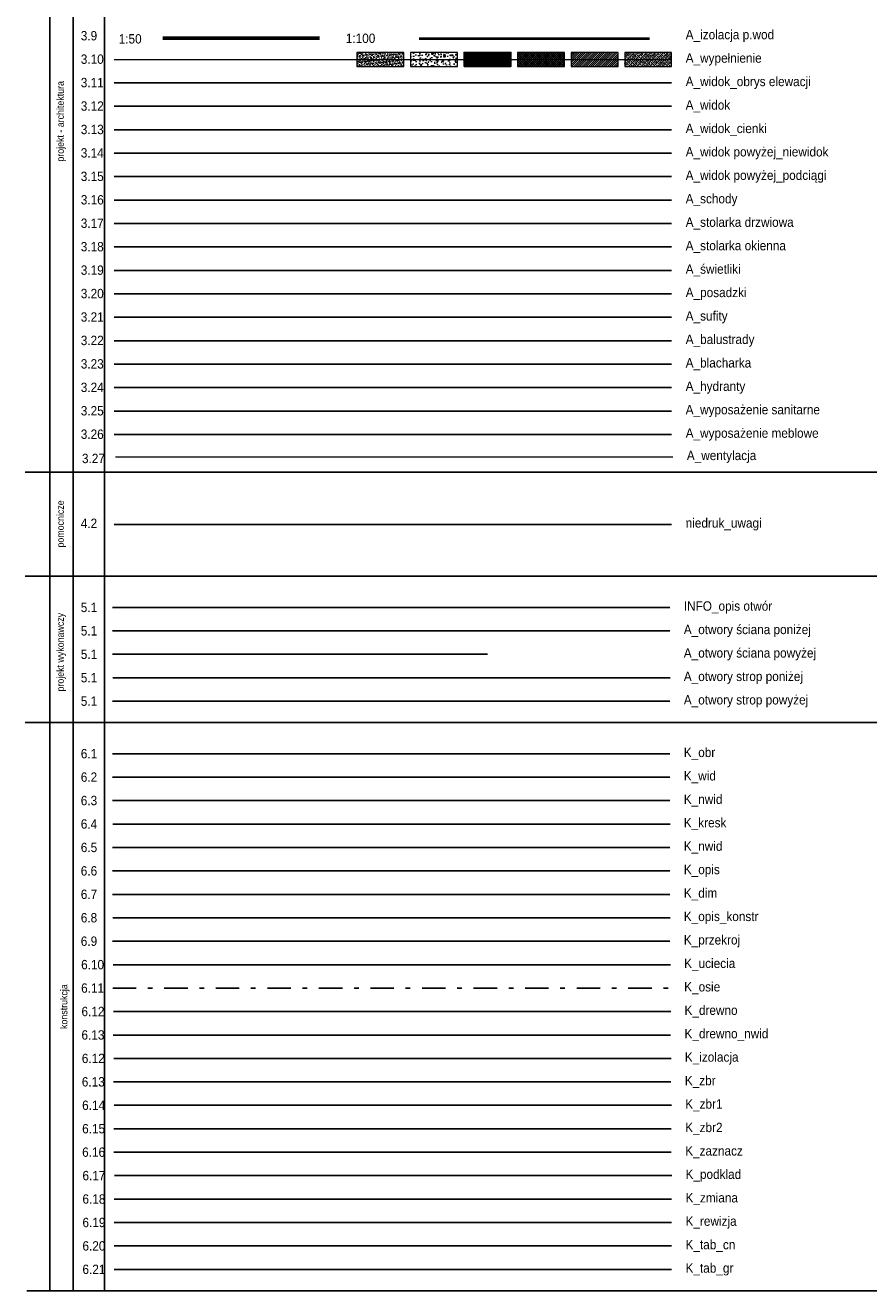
# Model space of a CAD drawing. Header units: metres. Extents: x 6502846 to 6512378, y 5892705 to 5896166.
# Tile 6 of 73: x 6503754 to 6503772, y 5894662 to 5894689. Entities that reach past the tile are written whole.
import ezdxf

# ---------------------------------------------------------------- set-up
doc = ezdxf.new("R2010")
doc.units = ezdxf.units.M
doc.header["$MEASUREMENT"] = 0
for name, pattern in [('ACAD_ISO03W100', [30, 12, -18]), ('DASHDOT', [1, 0.5, -0.25, 0, -0.25]), ('DIVIDE', [1.25, 0.5, -0.25, 0, -0.25, 0, -0.25]), ('HIDDEN', [0.375, 0.25, -0.125]), ('IZOL_PW-50', [16, 8, -8]), ('JIS_02_2.0', [3, 2, -1])]:
    doc.linetypes.add(name, pattern=pattern)
doc.layers.get('0').update_dxf_attribs({"color": 2})
for name, color, linetype in [('A_balustrady', 164, 'Continuous'), ('A_blacharka', 159, 'Continuous'), ('A_hydranty', 20, 'Continuous'), ('A_izol_pwod', 120, 'IZOL_PW-50'), ('A_izol_term', 190, 'Continuous'), ('A_otwory strop_powyżej', 230, 'ACAD_ISO03W100'), ('A_otwory_sciana poniżej', 225, 'Continuous'), ('A_otwory_sciana powyżej', 241, 'IZOL_PW-50'), ('A_otwory_strop', 51, 'Continuous'), ('A_posadzki', 41, 'Continuous'), ('A_schody', 61, 'Continuous'), ('A_stolarka drzwiowa', 74, 'Continuous'), ('A_stolarka okienna', 140, 'Continuous'), ('A_stolarka świetliki', 144, 'Continuous'), ('A_sufity', 214, 'Continuous'), ('A_widok', 134, 'Continuous'), ('A_widok cienki', 229, 'Continuous'), ('A_widok powyżej_nieiwdok', 9, 'JIS_02_2.0'), ('A_widok powyżej_podciągi', 77, 'ACAD_ISO03W100'), ('A_widok_obrys elewacji', 130, 'Continuous'), ('A_wyposażenie_meble', 17, 'Continuous'), ('A_wyposażenie_sanitarne', 131, 'Continuous'), ('INFO_otwory_opisy', 132, 'Continuous'), ('K_dim', 51, 'Continuous'), ('K_drewno', 44, 'Continuous'), ('K_drewno_nwid', 44, 'HIDDEN'), ('K_izolacja', 4, 'HIDDEN'), ('K_kresk', 8, 'Continuous'), ('K_kresk_nwid', 8, 'HIDDEN'), ('K_nwid', 4, 'HIDDEN'), ('K_obr', 7, 'Continuous'), ('K_opis', 5, 'Continuous'), ('K_opis_konstr', 26, 'Continuous'), ('K_osie', 1, 'DASHDOT'), ('K_podkład', 252, 'Continuous'), ('K_przekroj', 6, 'Continuous'), ('K_rewizja', 10, 'Continuous'), ('K_tab_cn', 8, 'Continuous'), ('K_tab_gr', 250, 'Continuous'), ('K_uciecia', 21, 'DIVIDE'), ('K_wid', 3, 'Continuous'), ('K_zbr', 11, 'Continuous'), ('K_zbr1', 104, 'Continuous'), ('K_zbr2', 160, 'Continuous')]:
    doc.layers.add(name, color=color, linetype=linetype)
doc.layers.add('A_wentylacja', color=216, linetype='Continuous', lineweight=9)
doc.layers.add('A_wypełnienie', color=253, linetype='Continuous', lineweight=0)
for name, color, linetype, plot in [('K_zaznacz', 212, 'Continuous', False), ('K_zmiana', 30, 'Continuous', False), ('niedruk_uwagi', 60, 'Continuous', False)]:
    doc.layers.add(name, color=color, linetype=linetype, plot=plot)
doc.styles.add('ARCHENIKA_100_opisy', font='arial.ttf', dxfattribs={"width": 0.9, "height": 20})

# ---------------------------------------------------------------- blocks, each defined once
blk = doc.blocks.new('*U431')
at = {"layer": 'A_izol_pwod', "const_width": 2}
blk.add_lwpolyline([(-271.6, 1), (220.2, 1)], dxfattribs=at)
at = {"layer": 'A_izol_pwod', "linetype": 'Continuous'}
for points in [[(-271.6, 2), (220.2, 2)], [(-271.6, 0), (220.2, 0)]]:
    blk.add_lwpolyline(points, dxfattribs=at)
blk = doc.blocks.new('*U446')
at = {"layer": 'A_izol_pwod', "const_width": 2}
blk.add_lwpolyline([(-52.2, 1), (115, 1)], dxfattribs=at)
at = {"layer": 'A_izol_pwod', "linetype": 'Continuous'}
for points in [[(-52.2, 2), (115, 2)], [(-52.2, 0), (115, 0)]]:
    blk.add_lwpolyline(points, dxfattribs=at)

msp = doc.modelspace()

# ---------------------------------------------------------------- hatches: boundary and pattern name
at = {"layer": 'A_izol_term'}
h = msp.add_hatch(dxfattribs=at)
h.set_pattern_fill('HONEY', color=256, scale=0.005)
h.set_pattern_definition([(0, (6503739.090858, 5894665.395082), (0.0238125, 0.013748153), [0.015875, -0.03175]), (120, (6503739.090858, 5894665.395082), (-0.0238125, 0.0137481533), [0.015875, -0.03175]), (60, (6503739.090858, 5894665.395082), (5e-11, 0.0274963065), [-0.03175, 0.015875])])
h.paths.add_polyline_path([(6503763.431, 5894687.763), (6503764.431, 5894687.763), (6503764.431, 5894688.063), (6503763.431, 5894688.063)])
at = {"layer": 'A_wypełnienie'}
h = msp.add_hatch(dxfattribs=at)
h.set_pattern_fill('AR-SAND', color=256, scale=0.001)
h.set_pattern_definition([(37.5, (6503737.948338, 5894665.39508), (-0.00160003, 0.048941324), [0, -0.038608, 0, -0.04318, 0, -0.041275]), (7.5, (6503737.94834, 5894665.39508), (0.04495233, 0.07168251), [0, -0.020828, 0, -0.034798, 0, -0.013335]), (327.5, (6503737.917096, 5894665.39508), (0.079099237, 0.00014372), [0, -0.0127, 0, -0.04572, 0, -0.05969]), (317.5, (6503737.917096, 5894665.39508), (0.07635565, 0.02229293), [0, -0.00635, 0, -0.029972, 0, -0.03429])])
h.paths.add_polyline_path([(6503761.146, 5894687.763), (6503762.146, 5894687.763), (6503762.146, 5894688.063), (6503761.146, 5894688.063)])
h = msp.add_hatch(dxfattribs=at)
h.set_pattern_fill('AR-CONC', color=256, scale=0.001)
h.set_pattern_definition([(50, (6503737.94834, 5894665.39508), (0.1821847, -0.0159391), [0.01905, -0.20955]), (355, (6503737.94834, 5894665.39508), (-0.0352434, 0.1910568), [0.01524, -0.1676406]), (100.45144, (6503737.96352, 5894665.39375), (0.14694125, 0.17511775), [0.01619, -0.1780902]), (46.1842, (6503737.94834, 5894665.44588), (0.271079, -0.0420423), [0.028575, -0.314325]), (96.6356, (6503737.97093, 5894665.44238), (0.2374041, 0.2474261), [0.024285, -0.2671356]), (351.18415, (6503737.94834, 5894665.44588), (0.2374041, 0.2474261), [0.02286, -0.2514597]), (21, (6503737.97374, 5894665.43318), (0.1516144, -0.1022652), [0.01905, -0.20955]), (326, (6503737.97374, 5894665.43318), (0.061802, 0.184188), [0.01524, -0.16764]), (71.45144, (6503737.98637, 5894665.42466), (0.2134164, 0.0819228), [0.01619, -0.1780899]), (37.5, (6503737.94834, 5894665.39508), (0.0030886, 0.08455504), [0, -0.165608, 0, -0.17018, 0, -0.168275]), (7.5, (6503737.94834, 5894665.39508), (0.06681966, 0.10018057), [0, -0.097028, 0, -0.161798, 0, -0.064135]), (327.5, (6503737.891696, 5894665.39508), (0.1355906, -0.00572874), [0, -0.0635, 0, -0.19812, 0, -0.26289]), (317.5, (6503737.8663, 5894665.39508), (0.1481292, 0.0254265), [0, -0.08255, 0, -0.131572, 0, -0.18669])])
h.paths.add_polyline_path([(6503762.288, 5894687.763), (6503763.288, 5894687.763), (6503763.288, 5894688.063), (6503762.288, 5894688.063)])
h = msp.add_hatch(dxfattribs=at)
h.set_pattern_fill('ANSI37', color=256, scale=0.01)
h.set_pattern_definition([(45, (6503739.090858, 5894665.395082), (-0.02245064, 0.02245064), []), (135, (6503739.090858, 5894665.395082), (-0.02245064, -0.02245064), [])])
h.paths.add_polyline_path([(6503764.573, 5894687.763), (6503765.573, 5894687.763), (6503765.573, 5894688.063), (6503764.573, 5894688.063)])
h = msp.add_hatch(dxfattribs=at)
h.set_pattern_fill('ANSI31', color=256, scale=0.01)
h.set_pattern_definition([(45, (6503739.090858, 5894665.395082), (-0.02245064, 0.02245064), [])])
h.paths.add_polyline_path([(6503765.716, 5894687.763), (6503766.716, 5894687.763), (6503766.716, 5894688.063), (6503765.716, 5894688.063)])
h = msp.add_hatch(dxfattribs=at)
h.set_pattern_fill('ANSI33', color=256, scale=0.01)
h.set_pattern_definition([(45, (6503739.09086, 5894665.39508), (-0.04490128, 0.04490128), []), (45, (6503739.13576, 5894665.39508), (-0.04490128, 0.04490128), [0.03175, -0.015875])])
h.paths.add_polyline_path([(6503766.859, 5894687.763), (6503767.859, 5894687.763), (6503767.859, 5894688.063), (6503766.859, 5894688.063)])

# ---------------------------------------------------------------- linework, layer by layer
for points in [[(6503754.59, 5894716.048), (6503754.59, 5894661.65)], [(6503755.093, 5894716.048), (6503755.093, 5894661.65)], [(6503755.762, 5894716.048), (6503755.762, 5894661.65)], [(6503754.069, 5894679.108), (6503787.769, 5894679.108)], [(6503754.069, 5894676.889), (6503787.769, 5894676.889)], [(6503754.069, 5894673.77), (6503787.769, 5894673.77)], [(6503754.105, 5894661.65), (6503787.805, 5894661.65)]]:
    msp.add_lwpolyline(points)
at = {"layer": 'A_balustrady'}
msp.add_line((6503755.966, 5894681.913), (6503767.859, 5894681.913), dxfattribs=at)
at = {"layer": 'A_blacharka'}
msp.add_line((6503755.966, 5894681.413), (6503767.859, 5894681.413), dxfattribs=at)
at = {"layer": 'A_hydranty'}
msp.add_line((6503755.966, 5894680.913), (6503767.859, 5894680.913), dxfattribs=at)
at = {"layer": 'A_izol_term'}
msp.add_lwpolyline([(6503763.431, 5894687.763), (6503764.431, 5894687.763), (6503764.431, 5894688.063), (6503763.431, 5894688.063)], close=True, dxfattribs=at)
at = {"layer": 'A_otwory strop_powyżej'}
msp.add_line((6503755.927, 5894674.224), (6503767.819, 5894674.224), dxfattribs=at)
at = {"layer": 'A_otwory_sciana poniżej'}
msp.add_line((6503755.927, 5894675.724), (6503767.819, 5894675.724), dxfattribs=at)
at = {"layer": 'A_otwory_sciana powyżej'}
msp.add_line((6503755.927, 5894675.224), (6503767.819, 5894675.224), dxfattribs=at)
at = {"layer": 'A_otwory_strop'}
msp.add_line((6503755.934, 5894674.724), (6503767.827, 5894674.724), dxfattribs=at)
at = {"layer": 'A_posadzki'}
msp.add_line((6503755.966, 5894682.913), (6503767.859, 5894682.913), dxfattribs=at)
at = {"layer": 'A_schody'}
msp.add_line((6503755.966, 5894684.913), (6503767.859, 5894684.913), dxfattribs=at)
at = {"layer": 'A_stolarka drzwiowa'}
msp.add_line((6503755.966, 5894684.413), (6503767.859, 5894684.413), dxfattribs=at)
at = {"layer": 'A_stolarka okienna'}
msp.add_line((6503755.966, 5894683.913), (6503767.859, 5894683.913), dxfattribs=at)
at = {"layer": 'A_stolarka świetliki'}
msp.add_line((6503755.966, 5894683.413), (6503767.859, 5894683.413), dxfattribs=at)
at = {"layer": 'A_sufity'}
msp.add_line((6503755.966, 5894682.413), (6503767.859, 5894682.413), dxfattribs=at)
at = {"layer": 'A_wentylacja'}
msp.add_line((6503755.992, 5894679.437), (6503767.884, 5894679.437), dxfattribs=at)
at = {"layer": 'A_widok'}
msp.add_line((6503755.966, 5894686.913), (6503767.859, 5894686.913), dxfattribs=at)
at = {"layer": 'A_widok cienki'}
msp.add_line((6503755.966, 5894686.413), (6503767.859, 5894686.413), dxfattribs=at)
at = {"layer": 'A_widok powyżej_nieiwdok', "linetype": 'JIS_02_2.0', "ltscale": 10}
msp.add_line((6503755.966, 5894685.913), (6503767.859, 5894685.913), dxfattribs=at)
at = {"layer": 'A_widok powyżej_podciągi'}
msp.add_line((6503755.966, 5894685.413), (6503767.859, 5894685.413), dxfattribs=at)
at = {"layer": 'A_widok_obrys elewacji'}
msp.add_line((6503755.966, 5894687.413), (6503767.859, 5894687.413), dxfattribs=at)
at = {"layer": 'A_wypełnienie'}
msp.add_line((6503755.966, 5894687.913), (6503767.859, 5894687.913), dxfattribs=at)
for points in [[(6503761.146, 5894687.763), (6503762.146, 5894687.763), (6503762.146, 5894688.063), (6503761.146, 5894688.063)], [(6503762.288, 5894687.763), (6503763.288, 5894687.763), (6503763.288, 5894688.063), (6503762.288, 5894688.063)], [(6503764.573, 5894687.763), (6503765.573, 5894687.763), (6503765.573, 5894688.063), (6503764.573, 5894688.063)], [(6503765.716, 5894687.763), (6503766.716, 5894687.763), (6503766.716, 5894688.063), (6503765.716, 5894688.063)], [(6503766.859, 5894687.763), (6503767.859, 5894687.763), (6503767.859, 5894688.063), (6503766.859, 5894688.063)]]:
    msp.add_lwpolyline(points, close=True, dxfattribs=at)
at = {"layer": 'A_wyposażenie_meble'}
msp.add_line((6503755.966, 5894679.913), (6503767.859, 5894679.913), dxfattribs=at)
at = {"layer": 'A_wyposażenie_sanitarne'}
msp.add_line((6503755.966, 5894680.413), (6503767.859, 5894680.413), dxfattribs=at)
at = {"layer": 'INFO_otwory_opisy'}
msp.add_line((6503755.927, 5894676.224), (6503767.819, 5894676.224), dxfattribs=at)
at = {"layer": 'K_dim'}
msp.add_line((6503755.927, 5894670.104), (6503767.819, 5894670.104), dxfattribs=at)
at = {"layer": 'K_drewno'}
msp.add_line((6503755.949, 5894667.604), (6503767.841, 5894667.604), dxfattribs=at)
at = {"layer": 'K_drewno_nwid', "ltscale": 100}
msp.add_line((6503755.941, 5894667.104), (6503767.834, 5894667.104), dxfattribs=at)
at = {"layer": 'K_izolacja', "ltscale": 100}
msp.add_line((6503755.956, 5894666.604), (6503767.849, 5894666.604), dxfattribs=at)
at = {"layer": 'K_kresk'}
msp.add_line((6503755.934, 5894671.604), (6503767.827, 5894671.604), dxfattribs=at)
at = {"layer": 'K_kresk_nwid', "ltscale": 100}
msp.add_line((6503755.927, 5894671.104), (6503767.819, 5894671.104), dxfattribs=at)
at = {"layer": 'K_nwid', "ltscale": 100}
msp.add_line((6503755.927, 5894672.104), (6503767.819, 5894672.104), dxfattribs=at)
at = {"layer": 'K_obr'}
msp.add_line((6503755.927, 5894673.104), (6503767.819, 5894673.104), dxfattribs=at)
at = {"layer": 'K_opis'}
msp.add_line((6503755.927, 5894670.604), (6503767.819, 5894670.604), dxfattribs=at)
at = {"layer": 'K_opis_konstr'}
msp.add_line((6503755.934, 5894669.604), (6503767.827, 5894669.604), dxfattribs=at)
at = {"layer": 'K_osie'}
msp.add_line((6503755.934, 5894668.104), (6503767.827, 5894668.104), dxfattribs=at)
at = {"layer": 'K_podkład'}
msp.add_line((6503755.97, 5894664.104), (6503767.863, 5894664.104), dxfattribs=at)
at = {"layer": 'K_przekroj', "ltscale": 100}
msp.add_line((6503755.927, 5894669.104), (6503767.819, 5894669.104), dxfattribs=at)
at = {"layer": 'K_rewizja'}
msp.add_line((6503755.963, 5894663.104), (6503767.856, 5894663.104), dxfattribs=at)
at = {"layer": 'K_tab_cn'}
msp.add_line((6503755.963, 5894662.604), (6503767.856, 5894662.604), dxfattribs=at)
at = {"layer": 'K_tab_gr'}
msp.add_line((6503755.963, 5894662.104), (6503767.856, 5894662.104), dxfattribs=at)
at = {"layer": 'K_uciecia', "ltscale": 100}
msp.add_line((6503755.941, 5894668.604), (6503767.834, 5894668.604), dxfattribs=at)
at = {"layer": 'K_wid'}
msp.add_line((6503755.927, 5894672.604), (6503767.819, 5894672.604), dxfattribs=at)
at = {"layer": 'K_zaznacz'}
msp.add_line((6503755.956, 5894664.604), (6503767.849, 5894664.604), dxfattribs=at)
at = {"layer": 'K_zbr'}
msp.add_line((6503755.949, 5894666.104), (6503767.841, 5894666.104), dxfattribs=at)
at = {"layer": 'K_zbr1'}
msp.add_line((6503755.963, 5894665.604), (6503767.856, 5894665.604), dxfattribs=at)
at = {"layer": 'K_zbr2'}
msp.add_line((6503755.956, 5894665.104), (6503767.849, 5894665.104), dxfattribs=at)
at = {"layer": 'K_zmiana'}
msp.add_line((6503755.963, 5894663.604), (6503767.856, 5894663.604), dxfattribs=at)
at = {"layer": 'niedruk_uwagi'}
msp.add_line((6503755.966, 5894677.996), (6503767.859, 5894677.996), dxfattribs=at)

# ---------------------------------------------------------------- block references
at = {"layer": 'A_izol_pwod'}
for name, p, xscale, yscale, zscale in [('*U446', (6503758.046, 5894688.348), 0.02, 0.02, 0.02), ('*U431', (6503765.188, 5894688.348), 0.01, 0.01, 0.01)]:
    msp.add_blockref(name, p, dxfattribs=dict(at, xscale=xscale, yscale=yscale, zscale=zscale))

# ---------------------------------------------------------------- texts
at = {"char_height": 0.15, "attachment_point": 5, "rotation": 90, "style": 'ARCHENIKA_100_opisy'}
for s, insert in [('\\pxqc;projekt - architektura', (6503754.839, 5894686.593)), ('\\pxqc;pomocnicze', (6503754.839, 5894678.005)), ('\\pxqc;projekt wykonawczy', (6503754.839, 5894675.269)), ('\\pxqc;konstrukcja', (6503754.915, 5894667.71))]:
    msp.add_mtext_dynamic_manual_height_columns(s, width=2.79624, gutter_width=1, heights=[97.48], dxfattribs=dict(at, insert=insert))
at = {"layer": 'A_balustrady', "char_height": 0.2, "attachment_point": 4, "style": 'ARCHENIKA_100_opisy'}
for s, width, insert in [('\\pxql;3.22', 0.57165, (6503755.253, 5894681.918)), ('\\pxql;A_balustrady', 2.34833, (6503768.159, 5894681.913))]:
    msp.add_mtext_dynamic_manual_height_columns(s, width=width, gutter_width=1, heights=[0], dxfattribs=dict(at, insert=insert))
at = {"layer": 'A_blacharka', "char_height": 0.2, "attachment_point": 4, "style": 'ARCHENIKA_100_opisy'}
for s, width, insert in [('\\pxql;3.23', 0.57165, (6503755.253, 5894681.418)), ('\\pxql;A_blacharka', 2.34833, (6503768.159, 5894681.413))]:
    msp.add_mtext_dynamic_manual_height_columns(s, width=width, gutter_width=1, heights=[0], dxfattribs=dict(at, insert=insert))
at = {"layer": 'A_hydranty', "char_height": 0.2, "attachment_point": 4, "style": 'ARCHENIKA_100_opisy'}
for s, width, insert in [('\\pxql;3.24', 0.57165, (6503755.253, 5894680.918)), ('\\pxql;A_hydranty', 2.34833, (6503768.159, 5894680.913))]:
    msp.add_mtext_dynamic_manual_height_columns(s, width=width, gutter_width=1, heights=[0], dxfattribs=dict(at, insert=insert))
at = {"layer": 'A_izol_pwod', "linetype": 'Continuous', "insert": (6503755.253, 5894688.418), "char_height": 0.2, "attachment_point": 4, "style": 'ARCHENIKA_100_opisy'}
msp.add_mtext_dynamic_manual_height_columns('\\pxql;3.9', width=0.57165, gutter_width=1, heights=[0], dxfattribs=at)
at = {"layer": 'A_izol_pwod', "char_height": 0.2, "width": 3.16986, "attachment_point": 4, "style": 'ARCHENIKA_100_opisy'}
for s, insert in [('1:50', (6503756.062, 5894688.351)), ('1:100', (6503760.908, 5894688.363))]:
    msp.add_mtext(s, dxfattribs=dict(at, insert=insert))
at = {"layer": 'A_izol_pwod', "insert": (6503768.159, 5894688.413), "char_height": 0.2, "attachment_point": 4, "style": 'ARCHENIKA_100_opisy'}
msp.add_mtext_dynamic_manual_height_columns('\\pxql;A_izolacja p.wod', width=2.77133, gutter_width=1, heights=[0], dxfattribs=at)
at = {"layer": 'A_otwory strop_powyżej', "insert": (6503755.253, 5894674.224), "char_height": 0.2, "attachment_point": 4, "style": 'ARCHENIKA_100_opisy'}
msp.add_mtext_dynamic_manual_height_columns('\\pxql;5.1', width=0.57165, gutter_width=1, heights=[0], dxfattribs=at)
at = {"layer": 'A_otwory strop_powyżej', "insert": (6503768.119, 5894674.224), "char_height": 0.2, "width": 3.46284, "attachment_point": 4, "style": 'ARCHENIKA_100_opisy'}
msp.add_mtext('A_otwory strop powyżej', dxfattribs=at)
at = {"layer": 'A_otwory_sciana poniżej', "insert": (6503768.119, 5894675.724), "char_height": 0.2, "width": 3.30983, "attachment_point": 4, "style": 'ARCHENIKA_100_opisy'}
msp.add_mtext('A_otwory ściana poniżej', dxfattribs=at)
at = {"layer": 'A_otwory_sciana poniżej', "insert": (6503755.253, 5894675.724), "char_height": 0.2, "attachment_point": 4, "style": 'ARCHENIKA_100_opisy'}
msp.add_mtext_dynamic_manual_height_columns('\\pxql;5.1', width=0.57165, gutter_width=1, heights=[0], dxfattribs=at)
at = {"layer": 'A_otwory_sciana powyżej', "insert": (6503755.253, 5894675.224), "char_height": 0.2, "attachment_point": 4, "style": 'ARCHENIKA_100_opisy'}
msp.add_mtext_dynamic_manual_height_columns('\\pxql;5.1', width=0.57165, gutter_width=1, heights=[0], dxfattribs=at)
at = {"layer": 'A_otwory_sciana powyżej', "insert": (6503768.119, 5894675.224), "char_height": 0.2, "width": 3.53225, "attachment_point": 4, "style": 'ARCHENIKA_100_opisy'}
msp.add_mtext('A_otwory ściana powyżej', dxfattribs=at)
at = {"layer": 'A_otwory_strop', "insert": (6503768.119, 5894674.724), "char_height": 0.2, "width": 3.63755, "attachment_point": 4, "style": 'ARCHENIKA_100_opisy'}
msp.add_mtext('A_otwory strop poniżej', dxfattribs=at)
at = {"layer": 'A_otwory_strop', "insert": (6503755.253, 5894674.724), "char_height": 0.2, "attachment_point": 4, "style": 'ARCHENIKA_100_opisy'}
msp.add_mtext_dynamic_manual_height_columns('\\pxql;5.1', width=0.57165, gutter_width=1, heights=[0], dxfattribs=at)
at = {"layer": 'A_posadzki', "char_height": 0.2, "attachment_point": 4, "style": 'ARCHENIKA_100_opisy'}
for s, width, insert in [('\\pxql;3.20', 0.57165, (6503755.253, 5894682.918)), ('\\pxql;A_posadzki', 2.34833, (6503768.159, 5894682.913))]:
    msp.add_mtext_dynamic_manual_height_columns(s, width=width, gutter_width=1, heights=[0], dxfattribs=dict(at, insert=insert))
at = {"layer": 'A_schody', "char_height": 0.2, "attachment_point": 4, "style": 'ARCHENIKA_100_opisy'}
for s, width, insert in [('\\pxql;3.16', 0.57165, (6503755.253, 5894684.918)), ('\\pxql;A_schody', 2.34833, (6503768.159, 5894684.913))]:
    msp.add_mtext_dynamic_manual_height_columns(s, width=width, gutter_width=1, heights=[0], dxfattribs=dict(at, insert=insert))
at = {"layer": 'A_stolarka drzwiowa', "char_height": 0.2, "attachment_point": 4, "style": 'ARCHENIKA_100_opisy'}
for s, width, insert in [('\\pxql;A_stolarka drzwiowa', 2.34833, (6503768.159, 5894684.413)), ('\\pxql;3.17', 0.57165, (6503755.253, 5894684.418))]:
    msp.add_mtext_dynamic_manual_height_columns(s, width=width, gutter_width=1, heights=[0], dxfattribs=dict(at, insert=insert))
at = {"layer": 'A_stolarka okienna', "char_height": 0.2, "attachment_point": 4, "style": 'ARCHENIKA_100_opisy'}
for s, width, insert in [('\\pxql;A_stolarka okienna', 2.34833, (6503768.159, 5894683.913)), ('\\pxql;3.18', 0.57165, (6503755.253, 5894683.918))]:
    msp.add_mtext_dynamic_manual_height_columns(s, width=width, gutter_width=1, heights=[0], dxfattribs=dict(at, insert=insert))
at = {"layer": 'A_stolarka świetliki', "insert": (6503755.253, 5894683.418), "char_height": 0.2, "attachment_point": 4, "style": 'ARCHENIKA_100_opisy'}
msp.add_mtext_dynamic_manual_height_columns('\\pxql;3.19', width=0.57165, gutter_width=1, heights=[0], dxfattribs=at)
at = {"layer": 'A_stolarka świetliki', "insert": (6503768.159, 5894683.413), "char_height": 0.2, "width": 2.86939, "attachment_point": 4, "style": 'ARCHENIKA_100_opisy'}
msp.add_mtext('A_świetliki', dxfattribs=at)
at = {"layer": 'A_sufity', "char_height": 0.2, "attachment_point": 4, "style": 'ARCHENIKA_100_opisy'}
for s, width, insert in [('\\pxql;3.21', 0.57165, (6503755.253, 5894682.418)), ('\\pxql;A_sufity', 2.86939, (6503768.159, 5894682.413))]:
    msp.add_mtext_dynamic_manual_height_columns(s, width=width, gutter_width=1, heights=[0], dxfattribs=dict(at, insert=insert))
at = {"layer": 'A_wentylacja', "insert": (6503755.278, 5894679.401), "char_height": 0.2, "attachment_point": 4, "style": 'ARCHENIKA_100_opisy'}
msp.add_mtext_dynamic_manual_height_columns('\\pxql;3.27', width=0.57165, gutter_width=1, heights=[0], dxfattribs=at)
at = {"layer": 'A_wentylacja', "insert": (6503768.184, 5894679.437), "char_height": 0.2, "width": 3.16986, "attachment_point": 4, "style": 'ARCHENIKA_100_opisy'}
msp.add_mtext('A_wentylacja', dxfattribs=at)
at = {"layer": 'A_widok', "char_height": 0.2, "attachment_point": 4, "style": 'ARCHENIKA_100_opisy'}
for s, width, insert in [('\\pxql;3.12', 0.57165, (6503755.253, 5894686.918)), ('\\pxql;A_widok', 2.34833, (6503768.159, 5894686.913))]:
    msp.add_mtext_dynamic_manual_height_columns(s, width=width, gutter_width=1, heights=[0], dxfattribs=dict(at, insert=insert))
at = {"layer": 'A_widok cienki', "char_height": 0.2, "attachment_point": 4, "style": 'ARCHENIKA_100_opisy'}
for s, width, insert in [('\\pxql;3.13', 0.57165, (6503755.253, 5894686.418)), ('\\pxql;A_widok_cienki', 2.34833, (6503768.159, 5894686.413))]:
    msp.add_mtext_dynamic_manual_height_columns(s, width=width, gutter_width=1, heights=[0], dxfattribs=dict(at, insert=insert))
at = {"layer": 'A_widok powyżej_nieiwdok', "linetype": 'JIS_02_2.0', "ltscale": 10, "insert": (6503755.253, 5894685.918), "char_height": 0.2, "attachment_point": 4, "style": 'ARCHENIKA_100_opisy'}
msp.add_mtext_dynamic_manual_height_columns('\\pxql;3.14', width=0.57165, gutter_width=1, heights=[0], dxfattribs=at)
at = {"layer": 'A_widok powyżej_nieiwdok', "insert": (6503768.159, 5894685.913), "char_height": 0.2, "width": 3.9185, "attachment_point": 4, "style": 'ARCHENIKA_100_opisy'}
msp.add_mtext('A_widok powyżej_niewidok', dxfattribs=at)
at = {"layer": 'A_widok powyżej_podciągi', "linetype": 'JIS_02_2.0', "ltscale": 10, "insert": (6503755.253, 5894685.418), "char_height": 0.2, "attachment_point": 4, "style": 'ARCHENIKA_100_opisy'}
msp.add_mtext_dynamic_manual_height_columns('\\pxql;3.15', width=0.57165, gutter_width=1, heights=[0], dxfattribs=at)
at = {"layer": 'A_widok powyżej_podciągi', "insert": (6503768.159, 5894685.413), "char_height": 0.2, "width": 3.9185, "attachment_point": 4, "style": 'ARCHENIKA_100_opisy'}
msp.add_mtext('A_widok powyżej_podciągi', dxfattribs=at)
at = {"layer": 'A_widok_obrys elewacji', "char_height": 0.2, "attachment_point": 4, "style": 'ARCHENIKA_100_opisy'}
for s, width, insert in [('\\pxql;3.11', 0.57165, (6503755.253, 5894687.418)), ('\\pxql;A_widok_obrys elewacji', 3.21582, (6503768.159, 5894687.413))]:
    msp.add_mtext_dynamic_manual_height_columns(s, width=width, gutter_width=1, heights=[0], dxfattribs=dict(at, insert=insert))
at = {"layer": 'A_wypełnienie', "insert": (6503755.253, 5894687.918), "char_height": 0.2, "attachment_point": 4, "style": 'ARCHENIKA_100_opisy'}
msp.add_mtext_dynamic_manual_height_columns('\\pxql;3.10', width=0.57165, gutter_width=1, heights=[0], dxfattribs=at)
at = {"layer": 'A_wypełnienie', "insert": (6503768.159, 5894687.913), "char_height": 0.2, "width": 2.34833, "attachment_point": 4, "style": 'ARCHENIKA_100_opisy'}
msp.add_mtext('A_wypełnienie', dxfattribs=at)
at = {"layer": 'A_wyposażenie_meble', "insert": (6503755.253, 5894679.918), "char_height": 0.2, "attachment_point": 4, "style": 'ARCHENIKA_100_opisy'}
msp.add_mtext_dynamic_manual_height_columns('\\pxql;3.26', width=0.57165, gutter_width=1, heights=[0], dxfattribs=at)
at = {"layer": 'A_wyposażenie_meble', "insert": (6503768.159, 5894679.913), "char_height": 0.2, "width": 2.86939, "attachment_point": 4, "style": 'ARCHENIKA_100_opisy'}
msp.add_mtext('A_wyposażenie meblowe', dxfattribs=at)
at = {"layer": 'A_wyposażenie_sanitarne', "insert": (6503768.159, 5894680.413), "char_height": 0.2, "width": 3.21399, "attachment_point": 4, "style": 'ARCHENIKA_100_opisy'}
msp.add_mtext('A_wyposażenie sanitarne', dxfattribs=at)
at = {"layer": 'A_wyposażenie_sanitarne', "insert": (6503755.253, 5894680.418), "char_height": 0.2, "attachment_point": 4, "style": 'ARCHENIKA_100_opisy'}
msp.add_mtext_dynamic_manual_height_columns('\\pxql;3.25', width=0.57165, gutter_width=1, heights=[0], dxfattribs=at)
at = {"layer": 'INFO_otwory_opisy', "insert": (6503755.253, 5894676.224), "char_height": 0.2, "attachment_point": 4, "style": 'ARCHENIKA_100_opisy'}
msp.add_mtext_dynamic_manual_height_columns('\\pxql;5.1', width=0.57165, gutter_width=1, heights=[0], dxfattribs=at)
at = {"layer": 'INFO_otwory_opisy', "insert": (6503768.119, 5894676.224), "char_height": 0.2, "width": 2.86939, "attachment_point": 4, "style": 'ARCHENIKA_100_opisy'}
msp.add_mtext('INFO_opis otwór', dxfattribs=at)
at = {"layer": 'K_dim', "insert": (6503755.253, 5894670.104), "char_height": 0.2, "attachment_point": 4, "style": 'ARCHENIKA_100_opisy'}
msp.add_mtext_dynamic_manual_height_columns('\\pxql;6.7', width=0.57165, gutter_width=1, heights=[0], dxfattribs=at)
at = {"layer": 'K_dim', "insert": (6503768.119, 5894670.104), "char_height": 0.2, "width": 3.53225, "attachment_point": 4, "style": 'ARCHENIKA_100_opisy'}
msp.add_mtext('K_dim', dxfattribs=at)
at = {"layer": 'K_drewno', "insert": (6503755.268, 5894667.604), "char_height": 0.2, "attachment_point": 4, "style": 'ARCHENIKA_100_opisy'}
msp.add_mtext_dynamic_manual_height_columns('\\pxql;6.12', width=0.57165, gutter_width=1, heights=[0], dxfattribs=at)
at = {"layer": 'K_drewno', "insert": (6503768.134, 5894667.604), "char_height": 0.2, "width": 3.63755, "attachment_point": 4, "style": 'ARCHENIKA_100_opisy'}
msp.add_mtext('K_drewno', dxfattribs=at)
at = {"layer": 'K_drewno_nwid', "insert": (6503755.268, 5894667.104), "char_height": 0.2, "attachment_point": 4, "style": 'ARCHENIKA_100_opisy'}
msp.add_mtext_dynamic_manual_height_columns('\\pxql;6.13', width=0.57165, gutter_width=1, heights=[0], dxfattribs=at)
at = {"layer": 'K_drewno_nwid', "insert": (6503768.134, 5894667.104), "char_height": 0.2, "width": 3.46284, "attachment_point": 4, "style": 'ARCHENIKA_100_opisy'}
msp.add_mtext('K_drewno_nwid', dxfattribs=at)
at = {"layer": 'K_izolacja', "insert": (6503755.275, 5894666.604), "char_height": 0.2, "attachment_point": 4, "style": 'ARCHENIKA_100_opisy'}
msp.add_mtext_dynamic_manual_height_columns('\\pxql;6.12', width=0.57165, gutter_width=1, heights=[0], dxfattribs=at)
at = {"layer": 'K_izolacja', "insert": (6503768.141, 5894666.604), "char_height": 0.2, "width": 3.63755, "attachment_point": 4, "style": 'ARCHENIKA_100_opisy'}
msp.add_mtext('K_izolacja', dxfattribs=at)
at = {"layer": 'K_kresk', "insert": (6503755.253, 5894671.604), "char_height": 0.2, "attachment_point": 4, "style": 'ARCHENIKA_100_opisy'}
msp.add_mtext_dynamic_manual_height_columns('\\pxql;6.4', width=0.57165, gutter_width=1, heights=[0], dxfattribs=at)
at = {"layer": 'K_kresk', "char_height": 0.2, "attachment_point": 4, "style": 'ARCHENIKA_100_opisy'}
for s, insert, width in [('K_kresk', (6503768.119, 5894671.604), 3.63755), ('K_nwid', (6503768.119, 5894671.104), 3.46284)]:
    msp.add_mtext(s, dxfattribs=dict(at, insert=insert, width=width))
at = {"layer": 'K_kresk_nwid', "ltscale": 100, "insert": (6503755.253, 5894671.104), "char_height": 0.2, "attachment_point": 4, "style": 'ARCHENIKA_100_opisy'}
msp.add_mtext_dynamic_manual_height_columns('\\pxql;6.5', width=0.57165, gutter_width=1, heights=[0], dxfattribs=at)
at = {"layer": 'K_nwid', "ltscale": 100, "insert": (6503755.253, 5894672.104), "char_height": 0.2, "attachment_point": 4, "style": 'ARCHENIKA_100_opisy'}
msp.add_mtext_dynamic_manual_height_columns('\\pxql;6.3', width=0.57165, gutter_width=1, heights=[0], dxfattribs=at)
at = {"layer": 'K_nwid', "ltscale": 100, "insert": (6503768.119, 5894672.104), "char_height": 0.2, "width": 3.53225, "attachment_point": 4, "style": 'ARCHENIKA_100_opisy'}
msp.add_mtext('K_nwid', dxfattribs=at)
at = {"layer": 'K_obr', "insert": (6503768.119, 5894673.104), "char_height": 0.2, "width": 2.86939, "attachment_point": 4, "style": 'ARCHENIKA_100_opisy'}
msp.add_mtext('K_obr', dxfattribs=at)
at = {"layer": 'K_obr', "insert": (6503755.253, 5894673.104), "char_height": 0.2, "attachment_point": 4, "style": 'ARCHENIKA_100_opisy'}
msp.add_mtext_dynamic_manual_height_columns('\\pxql;6.1', width=0.57165, gutter_width=1, heights=[0], dxfattribs=at)
at = {"layer": 'K_opis', "insert": (6503768.119, 5894670.604), "char_height": 0.2, "width": 3.30983, "attachment_point": 4, "style": 'ARCHENIKA_100_opisy'}
msp.add_mtext('K_opis', dxfattribs=at)
at = {"layer": 'K_opis_konstr', "insert": (6503768.119, 5894669.604), "char_height": 0.2, "width": 3.63755, "attachment_point": 4, "style": 'ARCHENIKA_100_opisy'}
msp.add_mtext('K_opis_konstr', dxfattribs=at)
at = {"layer": 'K_opis_konstr', "insert": (6503755.253, 5894669.604), "char_height": 0.2, "attachment_point": 4, "style": 'ARCHENIKA_100_opisy'}
msp.add_mtext_dynamic_manual_height_columns('\\pxql;6.8', width=0.57165, gutter_width=1, heights=[0], dxfattribs=at)
at = {"layer": 'K_osie', "insert": (6503755.26, 5894668.104), "char_height": 0.2, "attachment_point": 4, "style": 'ARCHENIKA_100_opisy'}
msp.add_mtext_dynamic_manual_height_columns('\\pxql;6.11', width=0.57165, gutter_width=1, heights=[0], dxfattribs=at)
at = {"layer": 'K_osie', "insert": (6503768.127, 5894668.104), "char_height": 0.2, "width": 3.46284, "attachment_point": 4, "style": 'ARCHENIKA_100_opisy'}
msp.add_mtext('K_osie', dxfattribs=at)
at = {"layer": 'K_podkład', "insert": (6503755.289, 5894664.104), "char_height": 0.2, "attachment_point": 4, "style": 'ARCHENIKA_100_opisy'}
msp.add_mtext_dynamic_manual_height_columns('\\pxql;6.17', width=0.57165, gutter_width=1, heights=[0], dxfattribs=at)
at = {"layer": 'K_podkład', "insert": (6503768.156, 5894664.104), "char_height": 0.2, "width": 3.63755, "attachment_point": 4, "style": 'ARCHENIKA_100_opisy'}
msp.add_mtext('K_podklad', dxfattribs=at)
at = {"layer": 'K_przekroj', "insert": (6503755.253, 5894669.104), "char_height": 0.2, "attachment_point": 4, "style": 'ARCHENIKA_100_opisy'}
msp.add_mtext_dynamic_manual_height_columns('\\pxql;6.9', width=0.57165, gutter_width=1, heights=[0], dxfattribs=at)
at = {"layer": 'K_przekroj', "insert": (6503768.119, 5894669.104), "char_height": 0.2, "width": 3.46284, "attachment_point": 4, "style": 'ARCHENIKA_100_opisy'}
msp.add_mtext('K_przekroj', dxfattribs=at)
at = {"layer": 'K_rewizja', "insert": (6503755.289, 5894663.104), "char_height": 0.2, "attachment_point": 4, "style": 'ARCHENIKA_100_opisy'}
msp.add_mtext_dynamic_manual_height_columns('\\pxql;6.19', width=0.57165, gutter_width=1, heights=[0], dxfattribs=at)
at = {"layer": 'K_rewizja', "insert": (6503768.156, 5894663.104), "char_height": 0.2, "width": 3.46284, "attachment_point": 4, "style": 'ARCHENIKA_100_opisy'}
msp.add_mtext('K_rewizja', dxfattribs=at)
at = {"layer": 'K_tab_cn', "insert": (6503768.156, 5894662.604), "char_height": 0.2, "width": 3.46284, "attachment_point": 4, "style": 'ARCHENIKA_100_opisy'}
msp.add_mtext('K_tab_cn', dxfattribs=at)
at = {"layer": 'K_tab_cn', "insert": (6503755.289, 5894662.604), "char_height": 0.2, "attachment_point": 4, "style": 'ARCHENIKA_100_opisy'}
msp.add_mtext_dynamic_manual_height_columns('\\pxql;6.20', width=0.57165, gutter_width=1, heights=[0], dxfattribs=at)
at = {"layer": 'K_tab_gr', "insert": (6503755.289, 5894662.104), "char_height": 0.2, "attachment_point": 4, "style": 'ARCHENIKA_100_opisy'}
msp.add_mtext_dynamic_manual_height_columns('\\pxql;6.21', width=0.57165, gutter_width=1, heights=[0], dxfattribs=at)
at = {"layer": 'K_tab_gr', "insert": (6503768.156, 5894662.104), "char_height": 0.2, "width": 3.46284, "attachment_point": 4, "style": 'ARCHENIKA_100_opisy'}
msp.add_mtext('K_tab_gr', dxfattribs=at)
at = {"layer": 'K_uciecia', "insert": (6503755.26, 5894668.604), "char_height": 0.2, "attachment_point": 4, "style": 'ARCHENIKA_100_opisy'}
msp.add_mtext_dynamic_manual_height_columns('\\pxql;6.10', width=0.57165, gutter_width=1, heights=[0], dxfattribs=at)
at = {"layer": 'K_uciecia', "insert": (6503768.127, 5894668.604), "char_height": 0.2, "width": 3.63755, "attachment_point": 4, "style": 'ARCHENIKA_100_opisy'}
msp.add_mtext('K_uciecia', dxfattribs=at)
at = {"layer": 'K_wid', "char_height": 0.2, "attachment_point": 4, "style": 'ARCHENIKA_100_opisy'}
for s, insert in [('\\pxql;6.2', (6503755.253, 5894672.604)), ('\\pxql;6.6', (6503755.253, 5894670.604))]:
    msp.add_mtext_dynamic_manual_height_columns(s, width=0.57165, gutter_width=1, heights=[0], dxfattribs=dict(at, insert=insert))
at = {"layer": 'K_wid', "insert": (6503768.119, 5894672.604), "char_height": 0.2, "width": 3.30983, "attachment_point": 4, "style": 'ARCHENIKA_100_opisy'}
msp.add_mtext('K_wid', dxfattribs=at)
at = {"layer": 'K_zaznacz', "insert": (6503755.282, 5894664.604), "char_height": 0.2, "attachment_point": 4, "style": 'ARCHENIKA_100_opisy'}
msp.add_mtext_dynamic_manual_height_columns('\\pxql;6.16', width=0.57165, gutter_width=1, heights=[0], dxfattribs=at)
at = {"layer": 'K_zaznacz', "insert": (6503768.149, 5894664.604), "char_height": 0.2, "width": 3.46284, "attachment_point": 4, "style": 'ARCHENIKA_100_opisy'}
msp.add_mtext('K_zaznacz', dxfattribs=at)
at = {"layer": 'K_zbr', "insert": (6503768.141, 5894666.104), "char_height": 0.2, "width": 3.46284, "attachment_point": 4, "style": 'ARCHENIKA_100_opisy'}
msp.add_mtext('K_zbr', dxfattribs=at)
at = {"layer": 'K_zbr', "insert": (6503755.275, 5894666.104), "char_height": 0.2, "attachment_point": 4, "style": 'ARCHENIKA_100_opisy'}
msp.add_mtext_dynamic_manual_height_columns('\\pxql;6.13', width=0.57165, gutter_width=1, heights=[0], dxfattribs=at)
at = {"layer": 'K_zbr1', "insert": (6503755.282, 5894665.604), "char_height": 0.2, "attachment_point": 4, "style": 'ARCHENIKA_100_opisy'}
msp.add_mtext_dynamic_manual_height_columns('\\pxql;6.14', width=0.57165, gutter_width=1, heights=[0], dxfattribs=at)
at = {"layer": 'K_zbr1', "insert": (6503768.149, 5894665.604), "char_height": 0.2, "width": 3.63755, "attachment_point": 4, "style": 'ARCHENIKA_100_opisy'}
msp.add_mtext('K_zbr1', dxfattribs=at)
at = {"layer": 'K_zbr2', "insert": (6503755.282, 5894665.104), "char_height": 0.2, "attachment_point": 4, "style": 'ARCHENIKA_100_opisy'}
msp.add_mtext_dynamic_manual_height_columns('\\pxql;6.15', width=0.57165, gutter_width=1, heights=[0], dxfattribs=at)
at = {"layer": 'K_zbr2', "insert": (6503768.149, 5894665.104), "char_height": 0.2, "width": 3.46284, "attachment_point": 4, "style": 'ARCHENIKA_100_opisy'}
msp.add_mtext('K_zbr2', dxfattribs=at)
at = {"layer": 'K_zmiana', "insert": (6503755.289, 5894663.604), "char_height": 0.2, "attachment_point": 4, "style": 'ARCHENIKA_100_opisy'}
msp.add_mtext_dynamic_manual_height_columns('\\pxql;6.18', width=0.57165, gutter_width=1, heights=[0], dxfattribs=at)
at = {"layer": 'K_zmiana', "insert": (6503768.156, 5894663.604), "char_height": 0.2, "width": 3.46284, "attachment_point": 4, "style": 'ARCHENIKA_100_opisy'}
msp.add_mtext('K_zmiana', dxfattribs=at)
at = {"layer": 'niedruk_uwagi', "char_height": 0.2, "attachment_point": 4, "style": 'ARCHENIKA_100_opisy'}
for s, width, insert in [('\\pxql;4.2', 0.57165, (6503755.253, 5894678.019)), ('\\pxql;niedruk_uwagi', 2.34833, (6503768.159, 5894677.996))]:
    msp.add_mtext_dynamic_manual_height_columns(s, width=width, gutter_width=1, heights=[0], dxfattribs=dict(at, insert=insert))

doc.saveas('drawing.dxf')
